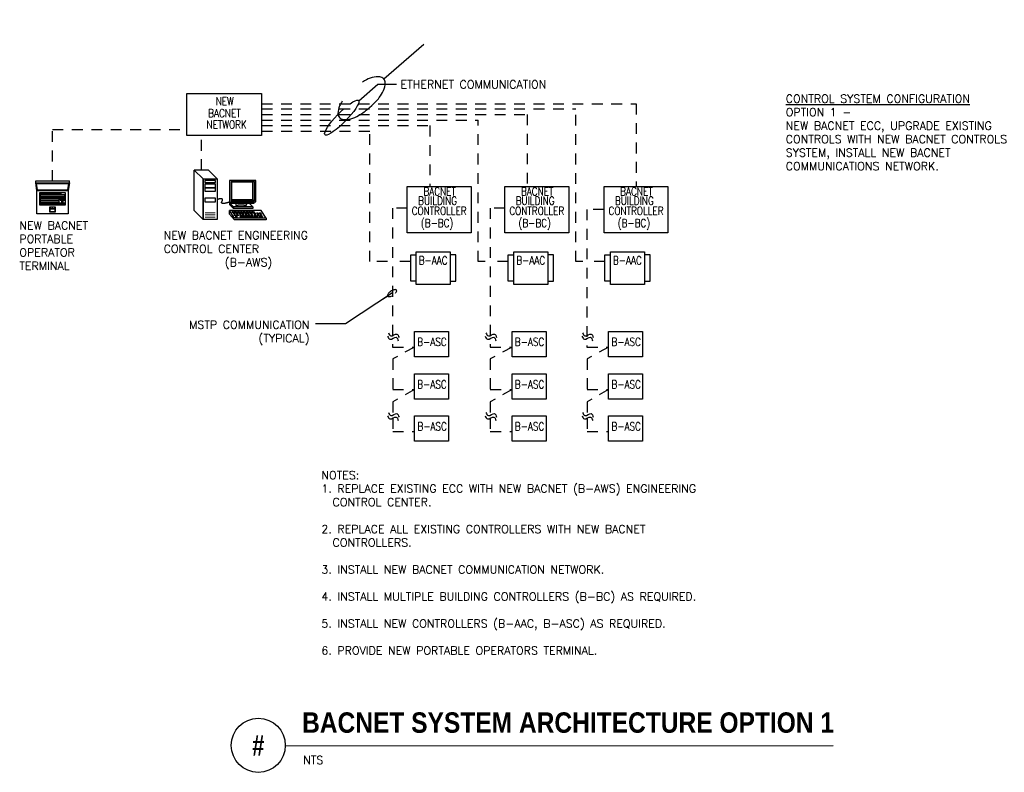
# Model space of a CAD drawing. Header units: inches. Extents: x 2.3 to 13.7, y -7.9 to 0.8.
import ezdxf
from ezdxf.enums import TextEntityAlignment as Align

# ---------------------------------------------------------------- set-up
doc = ezdxf.new("R2010")
doc.units = ezdxf.units.IN
doc.header["$MEASUREMENT"] = 0
doc.linetypes.add('HIDDEN2', pattern=[0.1875, 0.125, -0.0625])
for name, color, linetype in [('M-DETL-DIMS', 2, 'Continuous'), ('M-DETL-TEXT', 2, 'Continuous'), ('M-HVAC-CNTRL-EQUIP', 4, 'Continuous'), ('M-HVAC-CNTRL-PANEL', 4, 'Continuous'), ('M-HVAC-CNTRL-WIRE', 1, 'Continuous')]:
    doc.layers.add(name, color=color, linetype=linetype)
doc.styles.add('BOLD', font='bold.shx', dxfattribs={"width": 0.9})
doc.styles.add('Romans', font='romans.shx')
doc.dimstyles.new('VA-Loop', dxfattribs={"dimtxt": 0.09375, "dimasz": 0.18, "dimexe": 0.125, "dimexo": 0.0625, "dimgap": 0.09, "dimtad": 0, "dimtih": 1, "dimtoh": 1, "dimdec": 4, "dimzin": 0, "dimdsep": 46, "dimtxsty": 'Romans', "dimcen": 0.09, "dimclrd": 256, "dimclre": 256, "dimclrt": 256, "dimadec": 0, "dimazin": 0, "dimtfac": 1, "dimtdec": 4, "dimtofl": 0, "dimtmove": 0, "dimatfit": 3, "dimldrblk": 'dimloop1', "dimfxl": 1, "dimtolj": 1, "dimtzin": 0, "dimlwd": -1, "dimlwe": -1, "dimarcsym": 0})

# ---------------------------------------------------------------- blocks, each defined once
blk = doc.blocks.new('dimloop1')
blk.add_line((-0.383, 0), (-1, 0))
blk.add_lwpolyline([(0.15, -0.121, 0.038212), (0.207, -0.1, 0.102096), (0.278, -0.047, 0.184921), (0.296, 0, 0.184921), (0.278, 0.047, 0.102096), (0.207, 0.099, 0.060952), (0.115, 0.129, 0.047258), (-0.008, 0.14), (-0.078, 0.14, 0.047258), (-0.202, 0.129, 0.060952), (-0.294, 0.099, 0.102096), (-0.365, 0.047, 0.184921), (-0.383, 0, 0.184921), (-0.365, -0.047, 0.102096), (-0.294, -0.1, 0.060952), (-0.202, -0.129, 0.011023), (-0.173, -0.134, 0.047258)], format="xyb")

msp = doc.modelspace()

# ---------------------------------------------------------------- linework, layer by layer
at = {"layer": 'M-DETL-DIMS', "extrusion": (0, 0, -1)}
msp.add_ellipse((6.002, -0.303), major_axis=(0.194, 0.198), ratio=0.206987, start_param=5.445294, end_param=11.324065, dxfattribs=at)
at = {"layer": 'M-DETL-TEXT'}
msp.add_line((5.349, -7.576), (11.693, -7.571), dxfattribs=at)
msp.add_circle((5.036, -7.571), 0.313, dxfattribs=at)
at = {"layer": 'M-HVAC-CNTRL-EQUIP'}
for p, q in [((2.458, -1.034), (2.848, -1.034)), ((2.458, -1.057), (2.458, -1.034)), ((2.458, -1.057), (2.848, -1.057)), ((2.473, -1.147), (2.458, -1.057)), ((2.468, -1.064), (2.838, -1.064)), ((2.48, -1.138), (2.468, -1.064)), ((2.48, -1.138), (2.826, -1.138)), ((2.838, -1.064), (2.826, -1.138)), ((2.848, -1.057), (2.833, -1.147)), ((2.84, -1.057), (2.84, -1.057)), ((2.848, -1.057), (2.848, -1.034)), ((5.009, -1.029), (4.704, -1.029)), ((4.704, -1.029), (4.704, -1.278)), ((4.72, -1.042), (4.729, -1.049)), ((4.72, -1.042), (4.72, -1.266)), ((4.992, -1.042), (4.72, -1.042)), ((4.729, -1.253), (4.729, -1.048)), ((4.971, -1.049), (4.729, -1.049)), ((4.992, -1.042), (4.971, -1.049)), ((4.971, -1.253), (4.971, -1.048)), ((4.992, -1.266), (4.992, -1.042)), ((5.009, -1.278), (5.009, -1.029)), ((2.473, -1.417), (2.473, -1.147)), ((2.473, -1.147), (2.833, -1.147)), ((2.505, -1.316), (2.505, -1.17)), ((2.505, -1.17), (2.8, -1.17)), ((2.8, -1.17), (2.8, -1.316)), ((2.833, -1.147), (2.833, -1.417)), ((4.729, -1.253), (4.72, -1.266)), ((4.971, -1.253), (4.729, -1.253)), ((4.971, -1.253), (4.992, -1.266)), ((2.8, -1.316), (2.505, -1.316)), ((2.652, -1.356), (2.652, -1.34)), ((4.704, -1.278), (5.009, -1.278)), ((4.724, -1.29), (4.704, -1.29)), ((4.704, -1.29), (4.704, -1.31)), ((4.704, -1.29), (4.75, -1.336)), ((4.704, -1.31), (4.75, -1.356)), ((4.712, -1.278), (4.725, -1.291)), ((4.72, -1.266), (4.992, -1.266)), ((4.725, -1.278), (4.725, -1.291)), ((4.725, -1.291), (4.987, -1.291)), ((4.75, -1.336), (4.75, -1.356)), ((4.974, -1.336), (4.75, -1.336)), ((4.974, -1.356), (4.75, -1.356)), ((4.78, -1.294), (4.773, -1.31)), ((4.894, -1.294), (4.9, -1.31)), ((4.93, -1.291), (4.974, -1.336)), ((4.974, -1.336), (4.974, -1.356)), ((4.987, -1.291), (4.987, -1.278)), ((2.833, -1.417), (2.473, -1.417)), ((4.704, -1.421), (4.704, -1.377)), ((4.759, -1.465), (4.704, -1.377)), ((5.071, -1.377), (4.704, -1.377)), ((4.759, -1.487), (4.704, -1.421)), ((4.729, -1.391), (4.737, -1.399)), ((4.747, -1.391), (4.729, -1.391)), ((4.756, -1.399), (4.737, -1.399)), ((4.744, -1.409), (4.752, -1.417)), ((4.762, -1.409), (4.744, -1.409)), ((4.747, -1.391), (4.756, -1.399)), ((4.751, -1.428), (4.759, -1.436)), ((4.769, -1.428), (4.751, -1.428)), ((4.77, -1.417), (4.752, -1.417)), ((4.778, -1.436), (4.759, -1.436)), ((5.126, -1.465), (4.759, -1.465)), ((4.762, -1.391), (4.77, -1.399)), ((4.78, -1.391), (4.762, -1.391)), ((4.762, -1.409), (4.77, -1.417)), ((4.769, -1.428), (4.778, -1.436)), ((4.769, -1.446), (4.778, -1.454)), ((4.788, -1.446), (4.769, -1.446)), ((4.789, -1.399), (4.77, -1.399)), ((4.777, -1.409), (4.785, -1.417)), ((4.795, -1.409), (4.777, -1.409)), ((4.796, -1.454), (4.778, -1.454)), ((4.78, -1.391), (4.789, -1.399)), ((4.784, -1.428), (4.792, -1.436)), ((4.802, -1.428), (4.784, -1.428)), ((4.803, -1.417), (4.785, -1.417)), ((4.788, -1.446), (4.796, -1.454)), ((4.811, -1.436), (4.792, -1.436)), ((4.795, -1.391), (4.803, -1.399)), ((4.813, -1.391), (4.795, -1.391)), ((4.795, -1.409), (4.803, -1.417)), ((4.802, -1.428), (4.811, -1.436)), ((4.822, -1.399), (4.803, -1.399)), ((4.81, -1.409), (4.818, -1.417)), ((4.828, -1.409), (4.81, -1.409)), ((4.813, -1.391), (4.822, -1.399)), ((4.817, -1.428), (4.825, -1.436)), ((4.835, -1.428), (4.817, -1.428)), ((4.836, -1.417), (4.818, -1.417)), ((4.821, -1.446), (4.829, -1.454)), ((4.971, -1.446), (4.821, -1.446)), ((4.844, -1.436), (4.825, -1.436)), ((4.828, -1.391), (4.836, -1.399)), ((4.846, -1.391), (4.828, -1.391)), ((4.828, -1.409), (4.836, -1.417)), ((4.979, -1.454), (4.829, -1.454)), ((4.835, -1.428), (4.844, -1.436)), ((4.855, -1.399), (4.836, -1.399)), ((4.843, -1.409), (4.851, -1.417)), ((4.861, -1.409), (4.843, -1.409)), ((4.846, -1.391), (4.855, -1.399)), ((4.85, -1.428), (4.858, -1.436)), ((4.868, -1.428), (4.85, -1.428)), ((4.869, -1.417), (4.851, -1.417)), ((4.877, -1.436), (4.858, -1.436)), ((4.861, -1.391), (4.869, -1.399)), ((4.879, -1.391), (4.861, -1.391)), ((4.861, -1.409), (4.869, -1.417)), ((4.868, -1.428), (4.877, -1.436)), ((4.888, -1.399), (4.869, -1.399)), ((4.876, -1.409), (4.884, -1.417)), ((4.894, -1.409), (4.876, -1.409)), ((4.879, -1.391), (4.888, -1.399)), ((4.883, -1.428), (4.891, -1.436)), ((4.901, -1.428), (4.883, -1.428)), ((4.902, -1.417), (4.884, -1.417)), ((4.91, -1.436), (4.891, -1.436)), ((4.894, -1.391), (4.902, -1.399)), ((4.913, -1.391), (4.894, -1.391)), ((4.894, -1.409), (4.902, -1.417)), ((4.901, -1.428), (4.91, -1.436)), ((4.921, -1.399), (4.902, -1.399)), ((4.909, -1.409), (4.917, -1.417)), ((4.927, -1.409), (4.909, -1.409)), ((4.913, -1.391), (4.921, -1.399)), ((4.916, -1.428), (4.924, -1.436)), ((4.935, -1.428), (4.916, -1.428)), ((4.935, -1.417), (4.917, -1.417)), ((4.943, -1.436), (4.924, -1.436)), ((4.927, -1.391), (4.935, -1.399)), ((4.946, -1.391), (4.927, -1.391)), ((4.927, -1.409), (4.935, -1.417)), ((4.954, -1.399), (4.935, -1.399)), ((4.935, -1.428), (4.943, -1.436)), ((4.942, -1.409), (4.95, -1.417)), ((4.96, -1.409), (4.942, -1.409)), ((4.946, -1.391), (4.954, -1.399)), ((4.949, -1.428), (4.957, -1.436)), ((4.968, -1.428), (4.949, -1.428)), ((4.968, -1.417), (4.95, -1.417)), ((4.976, -1.436), (4.957, -1.436)), ((4.96, -1.391), (4.968, -1.399)), ((4.979, -1.391), (4.96, -1.391)), ((4.96, -1.409), (4.968, -1.417)), ((4.987, -1.399), (4.968, -1.399)), ((4.968, -1.428), (4.976, -1.436)), ((4.971, -1.446), (4.979, -1.454)), ((4.979, -1.391), (4.987, -1.399)), ((4.982, -1.409), (4.991, -1.417)), ((5.001, -1.409), (4.982, -1.409)), ((4.986, -1.446), (4.994, -1.454)), ((5.026, -1.446), (4.986, -1.446)), ((4.99, -1.428), (4.998, -1.436)), ((5.008, -1.428), (4.99, -1.428)), ((5.009, -1.417), (4.991, -1.417)), ((5.035, -1.454), (4.994, -1.454)), ((5.016, -1.436), (4.998, -1.436)), ((5.001, -1.409), (5.009, -1.417)), ((5.008, -1.428), (5.016, -1.436)), ((5.015, -1.409), (5.024, -1.417)), ((5.034, -1.409), (5.015, -1.409)), ((5.023, -1.428), (5.031, -1.436)), ((5.041, -1.428), (5.023, -1.428)), ((5.042, -1.417), (5.024, -1.417)), ((5.026, -1.446), (5.035, -1.454)), ((5.049, -1.436), (5.031, -1.436)), ((5.034, -1.409), (5.042, -1.417)), ((5.041, -1.428), (5.049, -1.436)), ((5.041, -1.446), (5.049, -1.454)), ((5.081, -1.446), (5.041, -1.446)), ((5.048, -1.409), (5.057, -1.417)), ((5.067, -1.409), (5.048, -1.409)), ((5.09, -1.454), (5.049, -1.454)), ((5.056, -1.428), (5.064, -1.436)), ((5.074, -1.428), (5.056, -1.428)), ((5.075, -1.417), (5.057, -1.417)), ((5.082, -1.436), (5.064, -1.436)), ((5.067, -1.409), (5.075, -1.417)), ((5.126, -1.465), (5.071, -1.377)), ((5.074, -1.428), (5.082, -1.436)), ((5.081, -1.446), (5.09, -1.454)), ((5.126, -1.465), (5.126, -1.487)), ((5.126, -1.487), (4.759, -1.487))]:
    msp.add_line(p, q, dxfattribs=at)
for points in [[(4.295, -1.379), (4.295, -0.91), (4.397, -1.012), (4.397, -1.481)], [(4.56, -1.012), (4.458, -0.91), (4.295, -0.91), (4.397, -1.012)], [(4.397, -1.012), (4.56, -1.012), (4.56, -1.481), (4.397, -1.481)], [(4.418, -1.032), (4.418, -1.053), (4.54, -1.053), (4.54, -1.032)], [(4.418, -1.073), (4.418, -1.114), (4.54, -1.114), (4.54, -1.073)], [(4.418, -1.114), (4.418, -1.155), (4.54, -1.155), (4.54, -1.114)], [(2.511, -1.198), (2.511, -1.21), (2.796, -1.21), (2.796, -1.198)], [(2.511, -1.214), (2.511, -1.226), (2.796, -1.226), (2.796, -1.214)], [(2.511, -1.23), (2.511, -1.244), (2.732, -1.244), (2.732, -1.23)], [(2.511, -1.248), (2.511, -1.262), (2.732, -1.262), (2.732, -1.248)], [(2.512, -1.179), (2.512, -1.194), (2.754, -1.194), (2.754, -1.179)], [(2.742, -1.244), (2.742, -1.23), (2.796, -1.23), (2.796, -1.244)], [(2.742, -1.262), (2.742, -1.248), (2.796, -1.248), (2.796, -1.262)], [(4.418, -1.236), (4.418, -1.277), (4.54, -1.277), (4.54, -1.236)], [(2.511, -1.27), (2.511, -1.284), (2.732, -1.284), (2.732, -1.27)], [(2.511, -1.292), (2.511, -1.304), (2.796, -1.304), (2.796, -1.292)], [(2.621, -1.396), (2.621, -1.336), (2.682, -1.336), (2.682, -1.396)], [(2.625, -1.34), (2.625, -1.356), (2.679, -1.356), (2.679, -1.34)], [(2.625, -1.392), (2.625, -1.358), (2.679, -1.358), (2.679, -1.392)], [(2.762, -1.284), (2.762, -1.27), (2.774, -1.27), (2.774, -1.284)]]:
    msp.add_lwpolyline(points, close=True, dxfattribs=at)
msp.add_lwpolyline([(4.712, -1.278), (4.706, -1.28), (4.7, -1.281), (4.696, -1.283), (4.692, -1.284), (4.688, -1.285), (4.685, -1.286), (4.682, -1.287), (4.68, -1.287), (4.678, -1.288), (4.675, -1.289), (4.673, -1.289), (4.671, -1.29), (4.669, -1.29), (4.667, -1.291), (4.665, -1.291), (4.663, -1.292), (4.661, -1.292), (4.659, -1.292), (4.657, -1.293), (4.656, -1.293), (4.654, -1.294), (4.652, -1.294), (4.65, -1.295), (4.649, -1.295), (4.647, -1.295), (4.645, -1.296), (4.643, -1.296), (4.642, -1.296), (4.64, -1.297), (4.638, -1.297), (4.636, -1.297), (4.634, -1.297), (4.632, -1.297), (4.631, -1.297), (4.629, -1.297), (4.627, -1.297), (4.625, -1.297), (4.623, -1.297), (4.622, -1.297), (4.62, -1.296), (4.619, -1.295), (4.617, -1.295), (4.616, -1.294), (4.615, -1.293), (4.614, -1.292), (4.613, -1.291), (4.612, -1.29), (4.612, -1.289), (4.611, -1.287), (4.611, -1.286), (4.611, -1.285), (4.611, -1.284), (4.611, -1.283), (4.611, -1.282), (4.611, -1.281), (4.611, -1.28), (4.612, -1.279), (4.612, -1.277), (4.613, -1.276), (4.614, -1.275), (4.615, -1.274), (4.615, -1.272), (4.616, -1.271), (4.617, -1.27), (4.618, -1.269), (4.618, -1.268), (4.619, -1.267), (4.62, -1.265), (4.621, -1.264), (4.621, -1.263), (4.622, -1.262), (4.622, -1.261), (4.622, -1.259), (4.623, -1.258), (4.623, -1.257), (4.623, -1.255), (4.623, -1.254), (4.623, -1.253), (4.622, -1.251), (4.622, -1.25), (4.622, -1.249), (4.621, -1.248), (4.621, -1.247), (4.62, -1.246), (4.62, -1.245), (4.619, -1.245), (4.618, -1.244), (4.617, -1.243), (4.616, -1.243), (4.615, -1.243), (4.614, -1.242), (4.613, -1.242), (4.612, -1.242), (4.611, -1.242), (4.609, -1.242), (4.608, -1.242), (4.606, -1.242), (4.604, -1.242), (4.602, -1.242), (4.6, -1.242), (4.597, -1.242), (4.594, -1.242), (4.591, -1.243), (4.588, -1.243), (4.585, -1.244), (4.582, -1.244), (4.578, -1.245), (4.575, -1.246), (4.571, -1.248), (4.568, -1.249), (4.564, -1.251), (4.56, -1.253)], dxfattribs=at)
msp.add_lwpolyline([(4.773, -1.31), (4.775, -1.314, 0.063192), (4.792, -1.319, 0.028693), (4.81, -1.322), (4.837, -1.323), (4.863, -1.322, 0.028693), (4.882, -1.319, 0.063192), (4.898, -1.314), (4.9, -1.31)], format="xyb", dxfattribs=at)
at = {"layer": 'M-HVAC-CNTRL-EQUIP', "const_width": 0.00816}
for points in [[(4.418, -1.399), (4.54, -1.399)], [(4.418, -1.42), (4.54, -1.42)], [(4.418, -1.44), (4.54, -1.44)], [(4.418, -1.46), (4.54, -1.46)]]:
    msp.add_lwpolyline(points, dxfattribs=at)
at = {"layer": 'M-HVAC-CNTRL-EQUIP'}
msp.add_arc((4.837, -1.046), 0.255, 254.7449, 285.2551, dxfattribs=at)
for points in [[(6.533, -2.832), (6.561, -2.869), (6.633, -2.846), (6.657, -2.888)], [(6.542, -2.794), (6.57, -2.83), (6.641, -2.808), (6.666, -2.849)], [(7.663, -2.832), (7.691, -2.869), (7.763, -2.846), (7.787, -2.888)], [(7.672, -2.794), (7.7, -2.83), (7.771, -2.808), (7.796, -2.849)], [(8.784, -2.832), (8.812, -2.869), (8.884, -2.846), (8.908, -2.888)], [(8.791, -2.794), (8.819, -2.83), (8.89, -2.808), (8.915, -2.849)], [(6.533, -3.755), (6.561, -3.791), (6.633, -3.769), (6.657, -3.811)], [(6.542, -3.716), (6.57, -3.753), (6.641, -3.73), (6.666, -3.772)], [(7.663, -3.755), (7.691, -3.791), (7.763, -3.769), (7.787, -3.811)], [(7.672, -3.716), (7.7, -3.753), (7.771, -3.73), (7.796, -3.772)], [(8.785, -3.755), (8.812, -3.791), (8.884, -3.769), (8.909, -3.811)], [(8.791, -3.716), (8.819, -3.753), (8.891, -3.73), (8.915, -3.772)]]:
    msp.add_spline(points, degree=3, dxfattribs=at)
at = {"layer": 'M-HVAC-CNTRL-PANEL', "lineweight": 30}
for points in [[(4.21, -0.022), (5.074, -0.022), (5.074, -0.511), (4.21, -0.511)], [(6.761, -1.098), (7.501, -1.098), (7.501, -1.635), (6.761, -1.635)], [(7.891, -1.098), (8.631, -1.098), (8.631, -1.635), (7.891, -1.635)], [(9.04, -1.098), (9.78, -1.098), (9.78, -1.635), (9.04, -1.635)], [(6.865, -1.857), (7.259, -1.857), (7.259, -2.236), (6.865, -2.236)], [(7.995, -1.857), (8.389, -1.857), (8.389, -2.236), (7.995, -2.236)], [(9.114, -1.857), (9.508, -1.857), (9.508, -2.236), (9.114, -2.236)], [(6.844, -2.778), (7.238, -2.778), (7.238, -3.071), (6.844, -3.071)], [(7.974, -2.778), (8.368, -2.778), (8.368, -3.071), (7.974, -3.071)], [(9.093, -2.778), (9.487, -2.778), (9.487, -3.071), (9.093, -3.071)], [(6.844, -3.27), (7.238, -3.27), (7.238, -3.563), (6.844, -3.563)], [(7.974, -3.27), (8.368, -3.27), (8.368, -3.563), (7.974, -3.563)], [(9.093, -3.27), (9.487, -3.27), (9.487, -3.563), (9.093, -3.563)], [(6.845, -3.756), (7.24, -3.756), (7.24, -4.049), (6.845, -4.049)], [(7.974, -3.756), (8.368, -3.756), (8.368, -4.049), (7.974, -4.049)], [(9.093, -3.756), (9.487, -3.756), (9.487, -4.049), (9.093, -4.049)]]:
    msp.add_lwpolyline(points, close=True, dxfattribs=at)
for points in [[(6.867, -2.197), (6.801, -2.197), (6.801, -1.892), (6.867, -1.892)], [(7.257, -2.197), (7.323, -2.197), (7.323, -1.892), (7.257, -1.892)], [(7.997, -2.197), (7.931, -2.197), (7.931, -1.892), (7.997, -1.892)], [(8.387, -2.197), (8.453, -2.197), (8.453, -1.892), (8.387, -1.892)], [(9.116, -2.197), (9.05, -2.197), (9.05, -1.892), (9.116, -1.892)], [(9.506, -2.197), (9.572, -2.197), (9.572, -1.892), (9.506, -1.892)]]:
    msp.add_lwpolyline(points, dxfattribs=at)
at = {"layer": 'M-HVAC-CNTRL-WIRE', "linetype": 'HIDDEN2'}
for p, q in [((5.074, -0.141), (9.41, -0.141)), ((5.074, -0.202), (8.712, -0.202)), ((8.712, -1.969), (8.712, -0.202)), ((9.41, -0.141), (9.41, -1.098)), ((5.074, -0.266), (8.15, -0.266)), ((5.074, -0.33), (7.582, -0.33)), ((7.582, -1.969), (7.582, -0.33)), ((8.15, -0.266), (8.15, -1.095)), ((2.653, -1.034), (2.653, -0.438)), ((2.653, -0.438), (4.21, -0.438)), ((5.074, -0.395), (7.023, -0.395)), ((7.023, -0.395), (7.023, -1.096)), ((4.377, -0.91), (4.377, -0.511)), ((6.327, -0.463), (5.076, -0.463)), ((6.327, -1.969), (6.327, -0.463)), ((6.761, -1.351), (6.591, -1.351)), ((6.591, -1.351), (6.591, -2.96)), ((7.891, -1.351), (7.721, -1.351)), ((7.721, -1.351), (7.721, -2.96)), ((9.04, -1.366), (8.841, -1.366)), ((8.841, -1.366), (8.841, -2.96)), ((6.532, -1.969), (6.327, -1.969)), ((6.801, -1.969), (6.641, -1.969)), ((7.663, -1.969), (7.582, -1.969)), ((7.931, -1.969), (7.769, -1.969)), ((8.794, -1.969), (8.712, -1.969)), ((9.05, -1.969), (8.917, -1.969)), ((6.591, -2.96), (6.844, -2.96)), ((6.844, -2.96), (6.593, -3.096)), ((7.721, -2.96), (7.974, -2.96)), ((7.974, -2.96), (7.723, -3.096)), ((8.841, -2.96), (9.093, -2.96)), ((9.093, -2.96), (8.843, -3.096)), ((6.593, -3.096), (6.593, -3.451)), ((7.723, -3.096), (7.723, -3.451)), ((8.843, -3.096), (8.843, -3.451)), ((6.593, -3.451), (6.844, -3.451)), ((6.844, -3.451), (6.593, -3.592)), ((7.723, -3.451), (7.974, -3.451)), ((7.974, -3.451), (7.723, -3.592)), ((8.843, -3.451), (9.093, -3.451)), ((9.093, -3.451), (8.843, -3.592)), ((6.593, -3.592), (6.593, -3.748)), ((7.723, -3.592), (7.723, -3.748)), ((8.843, -3.592), (8.843, -3.748)), ((6.593, -3.782), (6.593, -3.937)), ((7.723, -3.782), (7.723, -3.937)), ((8.843, -3.782), (8.843, -3.937)), ((6.593, -3.937), (6.845, -3.937)), ((7.723, -3.937), (7.974, -3.937)), ((8.843, -3.937), (9.093, -3.937))]:
    msp.add_line(p, q, dxfattribs=at)

# ---------------------------------------------------------------- texts
at = {"insert": (7.229, 0.832), "char_height": 0.0938, "attachment_point": 7, "style": 'Romans'}
msp.add_mtext('\\A1;', dxfattribs=at)
at = {"layer": 'M-DETL-DIMS', "insert": (7.186, 0.105), "char_height": 0.0938, "attachment_point": 7, "style": 'Romans'}
msp.add_mtext('\\A1;', dxfattribs=at)
at = {"layer": 'M-DETL-TEXT', "width": 0.8}
for s, height, style, p in [('NEW', 0.0938, 'Romans', (4.647, -0.112)), ('BACNET ', 0.0938, 'Romans', (4.67, -0.251)), ('NETWORK', 0.0938, 'Romans', (4.67, -0.383)), ('BACNET', 0.0938, 'Romans', (7.136, -1.157)), ('BACNET', 0.0938, 'Romans', (8.266, -1.157)), ('BACNET', 0.0938, 'Romans', (9.415, -1.157)), ('BUILDING', 0.0938, 'Romans', (7.112, -1.264)), ('BUILDING', 0.0938, 'Romans', (8.242, -1.264)), ('BUILDING', 0.0938, 'Romans', (9.391, -1.264)), ('CONTROLLER', 0.0938, 'Romans', (7.131, -1.382)), ('CONTROLLER', 0.0938, 'Romans', (8.261, -1.382)), ('CONTROLLER', 0.0938, 'Romans', (9.41, -1.382)), ('(B-BC)', 0.0938, 'Romans', (7.107, -1.53)), ('(B-BC)', 0.0938, 'Romans', (8.237, -1.53)), ('(B-BC)', 0.0938, 'Romans', (9.386, -1.53)), ('B-AAC', 0.0938, 'Romans', (7.061, -1.955)), ('B-AAC', 0.0938, 'Romans', (8.191, -1.955)), ('B-AAC', 0.0938, 'Romans', (9.31, -1.955)), ('B-ASC', 0.0938, 'Romans', (7.047, -2.899)), ('B-ASC', 0.0938, 'Romans', (8.177, -2.899)), ('B-ASC', 0.0938, 'Romans', (9.296, -2.899)), ('B-ASC', 0.0938, 'Romans', (7.047, -3.391)), ('B-ASC', 0.0938, 'Romans', (8.177, -3.391)), ('B-ASC', 0.0938, 'Romans', (9.296, -3.391)), ('B-ASC', 0.0938, 'Romans', (7.049, -3.877)), ('B-ASC', 0.0938, 'Romans', (8.177, -3.877)), ('B-ASC', 0.0938, 'Romans', (9.296, -3.877)), ('#', 0.236, 'BOLD', (5.036, -7.571))]:
    msp.add_text(s, height=height, dxfattribs=dict(at, style=style)).set_placement(p, align=Align.MIDDLE)
at = {"layer": 'M-DETL-TEXT', "char_height": 0.09375, "style": 'Romans'}
for s, insert, attachment_point in [('ETHERNET COMMUNICATION', (6.684, 0.13), 1), ('MSTP COMMUNICATION\\P(TYPICAL)', (5.629, -2.654), 3)]:
    msp.add_mtext(s, dxfattribs=dict(at, insert=insert, attachment_point=attachment_point))
at = {"layer": 'M-DETL-TEXT', "char_height": 0.09375, "attachment_point": 1, "style": 'Romans'}
for s, width, insert in [('{\\LCONTROL SYSTEM CONFIGURATION}\\POPTION 1 - \\PNEW BACNET ECC, UPGRADE EXISTING CONTROLS WITH NEW BACNET CONTROLS SYSTEM, INSTALL NEW BACNET COMMUNICATIONS NETWORK.', 2.97779, (11.144, -0.036)), ('NEW BACNET PORTABLE OPERATOR TERMINAL', 1.04478, (2.269, -1.504)), ('NEW BACNET ENGINEERING CONTROL CENTER\\P\\pi0.70797;(B-AWS)', 1.99184, (3.94, -1.618)), ('NOTES:\\P1. REPLACE EXISTING ECC WITH NEW BACNET (B-AWS) ENGINEERING   \\P  CONTROL CENTER.\\P\\P2. REPLACE ALL EXISTING CONTROLLERS WITH NEW BACNET ^I^I \\P  CONTROLLERS.\\P\\P3. INSTALL NEW BACNET COMMUNICATION NETWORK.\\P\\P4. INSTALL MULTIPLE BUILDING CONTROLLERS (B-BC) AS REQUIRED.\\P\\P5. INSTALL NEW CONTROLLERS (B-AAC, B-ASC) AS REQUIRED.\\P\\P6. PROVIDE NEW PORTABLE OPERATORS TERMINAL.', 5.24185, (5.767, -4.395))]:
    msp.add_mtext_dynamic_manual_height_columns(s, width=width, gutter_width=1, heights=[0], dxfattribs=dict(at, insert=insert))
at = {"layer": 'M-DETL-TEXT', "attachment_point": 1}
for s, insert, char_height, width, style in [('BACNET SYSTEM ARCHITECTURE OPTION 1', (5.543, -7.189), 0.23622, 6.07315, 'BOLD'), ('NTS', (5.556, -7.694), 0.0938, 0.18214, 'Romans')]:
    msp.add_mtext(s, dxfattribs=dict(at, insert=insert, char_height=char_height, width=width, style=style))

# ---------------------------------------------------------------- leaders
at = {"layer": 'M-DETL-DIMS'}
msp.add_leader([(6.199, -0.106), (6.419, 0.085), (6.636, 0.085)], dimstyle='VA-Loop', override={"dimasz": 1}, dxfattribs=at)
msp.add_leader([(6.592, -2.33), (6.046, -2.69), (5.699, -2.69)], dimstyle='VA-Loop', dxfattribs=at)

doc.saveas('drawing.dxf')
